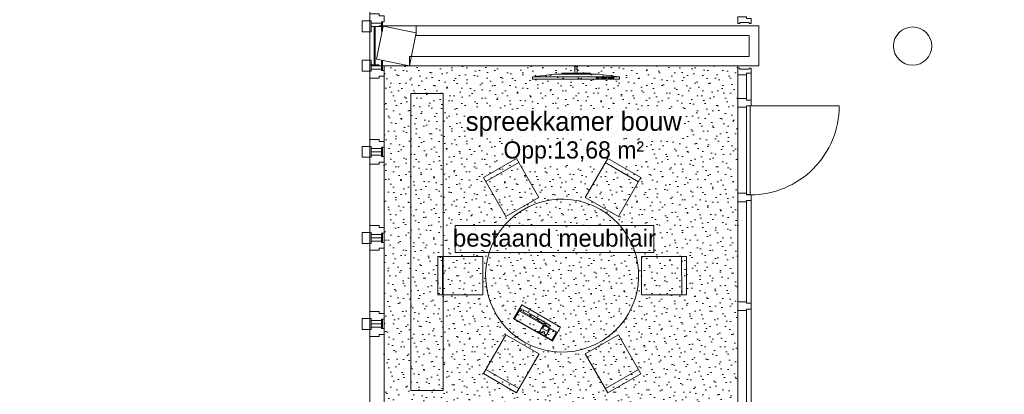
# Model space of a CAD drawing. Header units: millimetres. Extents: x -28656 to 67349, y -24410 to 39654.
# Tile 5 of 135: x 678 to 10977, y 7919 to 11838. Entities that reach past the tile are written whole.
import ezdxf
from ezdxf.enums import TextEntityAlignment as Align

# ---------------------------------------------------------------- set-up
doc = ezdxf.new("R2010")
doc.units = ezdxf.units.MM
doc.header["$MEASUREMENT"] = 0
for name, color, linetype in [('00 Bestaand', 7, 'Continuous'), ('New_43 Vloerafwerking 2D arcering', 7, 'Continuous'), ('New_82 Interieur', 7, 'Continuous'), ('New_Info losse inrichting', 7, 'Continuous'), ('New_Z Ruimtefuncties', 7, 'Continuous'), ('New_Z Ruimtefuncties Zone omranding', 7, 'Continuous'), ('New_Z Ruimtefuncties Zone tekst', 7, 'Continuous')]:
    doc.layers.add(name, color=color, linetype=linetype)
doc.styles.add('GENERATED_STYLE_1', font='txt')
doc.styles.add('GENERATED_STYLE_2', font='txt')

# ---------------------------------------------------------------- blocks, each defined once
blk = doc.blocks.new('spreekkamer bouw__ruimte nummer__6_1', base_point=(6474, 10639))
at = {"layer": 'New_Z Ruimtefuncties Zone tekst', "color": 2, "lineweight": 0}
for tag, height, style, p in [('ROOM_NAME', 200, 'GENERATED_STYLE_1', (6474, 10876)), ('ROOM_AREA', 180, 'GENERATED_STYLE_2', (6474, 10566))]:
    blk.add_attdef(tag, text='', height=height, dxfattribs=dict(at, style=style)).set_placement(p, align=Align.TOP_CENTER)
blk = doc.blocks.new('Tafelopstelling rond 20')
at = {"layer": 'New_82 Interieur', "color": 1, "linetype": 'Continuous', "lineweight": 0}
for p, q in [((-477, 1226), (-823, 1026)), ((-798, 983), (-452, 1183)), ((-242, 819), (-477, 1226)), ((477, 1226), (242, 819)), ((452, 1183), (798, 983)), ((823, 1026), (477, 1226)), ((-823, 1026), (-588, 619)), ((588, 619), (823, 1026)), ((-588, 619), (-242, 819)), ((242, 819), (588, 619)), ((-830, 200), (-1300, 200)), ((-1300, 200), (-1300, -200)), ((-1250, -200), (-1250, 200)), ((-830, -200), (-830, 200)), ((830, 200), (830, -200)), ((1300, 200), (830, 200)), ((1250, 200), (1250, -200)), ((1300, -200), (1300, 200)), ((-1300, -200), (-830, -200)), ((830, -200), (1300, -200)), ((-588, -619), (-823, -1026)), ((-242, -819), (-588, -619)), ((588, -619), (242, -819)), ((823, -1026), (588, -619)), ((-477, -1226), (-242, -819)), ((242, -819), (477, -1226)), ((-823, -1026), (-477, -1226)), ((-452, -1183), (-798, -983)), ((798, -983), (452, -1183)), ((477, -1226), (823, -1026))]:
    blk.add_line(p, q, dxfattribs=at)
for start, end in [(0, 180), (180, 0)]:
    blk.add_arc((0, 0), 800, start, end, dxfattribs=at)
blk = doc.blocks.new('Toetsenbord 20')
at = {"layer": 'New_82 Interieur', "color": 1, "linetype": 'Continuous', "lineweight": 0}
for p, q in [((0, 170), (0, 0)), ((470, 170), (0, 170)), ((29, 131), (10, 131)), ((10, 131), (10, 112)), ((10, 112), (29, 112)), ((29, 112), (29, 131)), ((127, 131), (49, 131)), ((49, 131), (49, 112)), ((49, 112), (127, 112)), ((127, 112), (127, 131)), ((215, 131), (137, 131)), ((137, 131), (137, 112)), ((137, 112), (215, 112)), ((215, 112), (215, 131)), ((304, 131), (225, 131)), ((225, 131), (225, 112)), ((225, 112), (304, 112)), ((304, 112), (304, 131)), ((372, 131), (313, 131)), ((313, 131), (313, 112)), ((313, 112), (372, 112)), ((372, 112), (372, 131)), ((470, 0), (470, 170)), ((0, 0), (470, 0)), ((304, 102), (10, 102)), ((10, 102), (10, 5)), ((10, 5), (304, 5)), ((304, 5), (304, 102)), ((372, 102), (313, 102)), ((313, 102), (313, 63)), ((313, 63), (372, 63)), ((333, 24), (313, 24)), ((313, 24), (313, 5)), ((313, 5), (372, 5)), ((352, 44), (333, 44)), ((333, 44), (333, 24)), ((352, 24), (352, 44)), ((372, 24), (352, 24)), ((372, 63), (372, 102)), ((372, 5), (372, 24)), ((460, 102), (382, 102)), ((382, 102), (382, 5)), ((382, 5), (460, 5)), ((460, 5), (460, 102))]:
    blk.add_line(p, q, dxfattribs=at)
blk = doc.blocks.new('Flatscreen TV 20')
at = {"layer": 'New_82 Interieur', "color": 1, "linetype": 'Continuous', "lineweight": 0}
for p, q in [((471, 138), (441, 138)), ((441, 138), (441, 128)), ((441, 128), (471, 128)), ((468, 128), (443, 128)), ((443, 128), (443, 60)), ((468, 60), (468, 128)), ((471, 128), (471, 138)), ((228, 50), (0, 25)), ((0, 25), (0, 0)), ((0, 25), (912, 25)), ((0, 0), (912, 0)), ((684, 50), (228, 50)), ((606, 60), (306, 60)), ((306, 60), (306, 50)), ((306, 50), (606, 50)), ((443, 60), (468, 60)), ((606, 50), (606, 60)), ((668, 10), (668, 16)), ((668, 16), (699, 16)), ((699, 10), (668, 10)), ((912, 25), (684, 50)), ((699, 16), (699, 10)), ((714, 10), (714, 16)), ((714, 16), (775, 16)), ((775, 10), (714, 10)), ((775, 16), (775, 10)), ((790, 10), (790, 16)), ((790, 16), (851, 16)), ((851, 10), (790, 10)), ((851, 16), (851, 10)), ((912, 0), (912, 25))]:
    blk.add_line(p, q, dxfattribs=at)
blk.add_arc((456, 94), 12.5, 0, 180, dxfattribs=at)

msp = doc.modelspace()

# ---------------------------------------------------------------- hatches: boundary and pattern name
at = {"layer": 'New_43 Vloerafwerking 2D arcering', "linetype": 'Continuous', "lineweight": 0}
h = msp.add_hatch(dxfattribs=at)
h.set_pattern_fill('910_Puntjes_C_0001', color=9, style=0, pattern_type=2)
h.set_pattern_definition([(45, (0, 250), (-79.5495, 79.5495), [0, -75, 0, -112.5]), (110, (250, 250), (105.7154, 38.4773), [0, -55, 0, -95])])
h.paths.add_polyline_path([(4488.9, 7657.3), (8189.9, 7657.3), (8189.9, 11354.7), (4488.9, 11354.7)])

# ---------------------------------------------------------------- linework, layer by layer
at = {"layer": '00 Bestaand', "color": 2, "linetype": 'Continuous', "lineweight": 0}
for p, q in [((4823.9, 11774.7), (4438.9, 11774.7)), ((4754, 11354.7), (4438.9, 11354.7))]:
    msp.add_line(p, q, dxfattribs=at)
at = {"layer": '00 Bestaand', "color": 1, "linetype": 'Continuous', "lineweight": 0}
for p, q in [((10018.2, 11562.3), (10018.2, 11562.3)), ((10018.2, 11562.3), (10018.2, 11562.3)), ((10018.2, 11562.3), (10018.2, 11562.3)), ((10018.2, 11562.3), (10018.2, 11562.3)), ((4438.9, 11364.7), (4338.9, 11364.7)), ((8169.9, 11354.7), (8169.9, 11354.6)), ((8169.9, 11354.7), (8169.9, 11354.6)), ((4488.9, 8073.1), (4489.2, 11247.3)), ((8189.9, 11262.7), (8189.9, 7749.7)), ((8278.9, 11262.7), (8278.9, 11012.7)), ((8328.9, 11277.7), (8328.9, 10997.7)), ((4339.2, 11226.3), (4338.9, 8094)), ((8278.9, 9932.7), (8278.9, 8871.2)), ((8328.9, 9947.7), (8328.9, 7734.7)), ((8278.9, 8811.2), (8278.9, 7749.7))]:
    msp.add_line(p, q, dxfattribs=at)
at = {"layer": '00 Bestaand', "color": 9, "linetype": 'Continuous', "lineweight": 0}
msp.add_line((10018.2, 11562.3), (10018.2, 11562.3), dxfattribs=at)
msp.add_line((10018.2, 11562.3), (10018.2, 11562.3), dxfattribs=at)
at = {"layer": '00 Bestaand', "color": 2, "linetype": 'Continuous', "lineweight": 0, "flags": 128}
for points in [[(19830.1, 29749.1), (-28625.7, 39619.7), (-28625.7, 32814.1), (-28451.2, 32814.2), (-28450.7, 30852.2), (-25633.6, 30278.3), (-25576, 30278.3), (-25576, 21442), (4342.1, 15358.6), (4338.9, 15272.5), (4338.9, 7637.3), (1868.9, 7637.3), (1874.6, -8215.6), (4194.6, -8215), (4194.6, -24410.3), (10393.9, -24410.3), (10393.9, -22060.6), (11993.9, -22060.6)], [(8408.9, 11774.7), (4823.9, 11774.7), (4823.9, 11724.7)], [(8408.9, 11774.7), (8408.9, 11354.7)], [(8308.9, 11674.7), (4823.9, 11674.7), (4823.9, 11724.7)], [(8308.9, 11674.7), (8308.9, 11454.7)], [(8308.9, 11454.7), (4754, 11454.7), (4754, 11404.7)], [(8408.9, 11354.7), (4754, 11354.7), (4754, 11404.7)]]:
    msp.add_lwpolyline(points, dxfattribs=at)
at = {"layer": '00 Bestaand', "color": 1, "linetype": 'Continuous', "lineweight": 0, "flags": 128}
for points in [[(4488.9, 11877.3), (4437.9, 11877.3), (4437.9, 11898.3), (4338.9, 11898.3), (4338.9, 11825.3), (4353.9, 11825.3), (4353.9, 11803.3), (4463.9, 11803.3), (4463.9, 11817.3), (4488.9, 11817.3)], [(8189.9, 11799.6), (8189.9, 11866.6), (8278.9, 11866.6), (8278.9, 11851.6), (8328.9, 11851.6), (8328.9, 11799.6), (8309.4, 11799.6), (8309.4, 11808.6), (8209.4, 11808.6), (8209.4, 11799.6)], [(4353.9, 11711.3), (4353.9, 11825.3), (4307.2, 11825.3), (4258.9, 11825.3), (4258.9, 11784.3), (4258.9, 11711.3)], [(4353.9, 11768.3), (4353.9, 11803.3), (4463.9, 11803.3), (4463.9, 11768.3)], [(4353.9, 11413.2), (4353.9, 11299.2), (4307.2, 11299.2), (4258.9, 11299.3), (4258.9, 11340.2), (4258.9, 11413.3)], [(4353.9, 11356.2), (4353.9, 11321.3), (4463.9, 11321.3), (4463.9, 11356.2)], [(8189.9, 11329.7), (8189.9, 11262.7), (8278.9, 11262.7), (8278.9, 11277.7), (8328.9, 11277.7), (8328.9, 11329.7), (8309.4, 11329.7), (8309.4, 11320.7), (8209.4, 11320.7), (8209.4, 11329.7)], [(4488.9, 11247.3), (4437.9, 11247.3), (4437.9, 11226.3), (4338.9, 11226.3), (4338.9, 11299.2), (4353.9, 11299.2), (4353.9, 11321.3), (4463.9, 11321.3), (4463.9, 11307.3), (4488.9, 11307.3)], [(5108.9, 11064.7), (5108.9, 7957.2), (4768.9, 7957.3), (4768.9, 11064.7)], [(8189.9, 10922.7), (8189.9, 11012.7), (8278.9, 11012.7), (8278.9, 10997.7), (8328.9, 10997.7), (8328.9, 10937.7), (8278.9, 10937.7), (8278.9, 10922.7)], [(8280.7, 10935.8), (8320.7, 10935.8), (8320.7, 10009.6), (8280.7, 10012.6)], [(4353.9, 10512.7), (4353.9, 10398.7), (4307.2, 10398.7), (4258.9, 10398.7), (4258.9, 10439.7), (4258.9, 10512.7)], [(4488.9, 10564.7), (4437.9, 10564.7), (4437.9, 10585.7), (4338.9, 10585.7), (4338.9, 10512.7), (4353.9, 10512.7), (4353.9, 10490.7), (4463.9, 10490.7), (4463.9, 10504.7), (4488.9, 10504.7)], [(4488.9, 10346.8), (4437.9, 10346.8), (4437.9, 10325.8), (4338.9, 10325.8), (4338.9, 10398.7), (4353.9, 10398.7), (4353.9, 10420.8), (4463.9, 10420.8), (4463.9, 10406.8), (4488.9, 10406.8)], [(4353.9, 10455.7), (4353.9, 10490.7), (4463.9, 10490.7), (4463.9, 10455.7)], [(4353.9, 10455.7), (4353.9, 10420.8), (4463.9, 10420.8), (4463.9, 10455.7)], [(8189.9, 9932.7), (8189.9, 10022.7), (8278.9, 10022.7), (8278.9, 10007.7), (8328.9, 10007.7), (8328.9, 9947.7), (8278.9, 9947.7), (8278.9, 9932.7)], [(4488.9, 9664.2), (4437.9, 9664.2), (4437.9, 9685.2), (4338.9, 9685.2), (4338.9, 9612.2), (4353.9, 9612.2), (4353.9, 9590.2), (4463.9, 9590.2), (4463.9, 9604.2), (4488.9, 9604.2)], [(4353.9, 9612.2), (4353.9, 9498.2), (4307.2, 9498.2), (4258.9, 9498.2), (4258.9, 9539.2), (4258.9, 9612.2)], [(4353.9, 9555.2), (4353.9, 9590.2), (4463.9, 9590.2), (4463.9, 9555.2)], [(4488.9, 9446.3), (4437.9, 9446.3), (4437.9, 9425.3), (4338.9, 9425.3), (4338.9, 9498.2), (4353.9, 9498.2), (4353.9, 9520.3), (4463.9, 9520.3), (4463.9, 9506.3), (4488.9, 9506.3)], [(4353.9, 9555.2), (4353.9, 9520.3), (4463.9, 9520.3), (4463.9, 9555.2)], [(8189.9, 8796.2), (8189.9, 8886.2), (8278.9, 8886.2), (8278.9, 8871.2), (8328.9, 8871.2), (8328.9, 8811.2), (8278.9, 8811.2), (8278.9, 8796.2)], [(4488.9, 8763.7), (4437.9, 8763.7), (4437.9, 8784.7), (4338.9, 8784.7), (4338.9, 8711.7), (4353.9, 8711.7), (4353.9, 8689.7), (4463.9, 8689.7), (4463.9, 8703.7), (4488.9, 8703.7)], [(4353.9, 8711.7), (4353.9, 8597.7), (4307.2, 8597.7), (4258.9, 8597.7), (4258.9, 8638.7), (4258.9, 8711.7)], [(4353.9, 8654.7), (4353.9, 8689.7), (4463.9, 8689.7), (4463.9, 8654.7)], [(4353.9, 8654.7), (4353.9, 8619.8), (4463.9, 8619.8), (4463.9, 8654.7)], [(4488.9, 8545.8), (4437.9, 8545.8), (4437.9, 8524.8), (4338.9, 8524.8), (4338.9, 8597.7), (4353.9, 8597.7), (4353.9, 8619.8), (4463.9, 8619.8), (4463.9, 8605.8), (4488.9, 8605.8)]]:
    msp.add_lwpolyline(points, close=True, dxfattribs=at)
for points in [[(4391.7, 11355), (4386.7, 11355), (4386.8, 11767.1), (4391.8, 11767.1)], [(4391.7, 11355), (4386.7, 11355), (4386.8, 11767.1), (4391.8, 11767.1)], [(4391.7, 11355), (4396.7, 11355), (4396.8, 11767.1), (4391.8, 11767.1)], [(4468.8, 11719.4), (4463.8, 11719.4), (4463.8, 11817.3), (4468.8, 11817.3)], [(4468.8, 11719.4), (4463.8, 11719.4), (4463.8, 11817.3), (4468.8, 11817.3)], [(4468.8, 11719.4), (4473.8, 11719.4), (4473.8, 11817.3), (4468.8, 11817.3)], [(8408.9, 11774.7), (4823.9, 11774.7), (4823.9, 11724.7)], [(8408.9, 11774.7), (8408.9, 11354.7)], [(8308.9, 11674.7), (4823.9, 11674.7), (4823.9, 11724.7)], [(8308.9, 11674.7), (8308.9, 11454.7)], [(8308.9, 11454.7), (4754, 11454.7), (4754, 11404.7)], [(4468.8, 11405.2), (4463.8, 11405.2), (4463.8, 11307.3), (4468.8, 11307.3)], [(4468.8, 11405.2), (4473.8, 11405.2), (4473.8, 11307.3), (4468.8, 11307.3)], [(4468.8, 11405.2), (4473.8, 11405.2), (4473.8, 11307.3), (4468.8, 11307.3)], [(8408.9, 11354.7), (4754, 11354.7), (4754, 11404.7)], [(4468.8, 10504.7), (4463.8, 10504.7), (4463.8, 10406.8), (4468.8, 10406.8)], [(4468.8, 10504.7), (4473.8, 10504.7), (4473.8, 10406.8), (4468.8, 10406.8)], [(4468.8, 10504.7), (4473.8, 10504.7), (4473.8, 10406.8), (4468.8, 10406.8)], [(4468.8, 9604.2), (4463.8, 9604.2), (4463.8, 9506.3), (4468.8, 9506.3)], [(4468.8, 9604.2), (4473.8, 9604.2), (4473.8, 9506.3), (4468.8, 9506.3)], [(4468.8, 9604.2), (4473.8, 9604.2), (4473.8, 9506.3), (4468.8, 9506.3)], [(4468.8, 8703.7), (4463.8, 8703.7), (4463.8, 8605.8), (4468.8, 8605.8)], [(4468.8, 8703.7), (4473.8, 8703.7), (4473.8, 8605.8), (4468.8, 8605.8)], [(4468.8, 8703.7), (4473.8, 8703.7), (4473.8, 8605.8), (4468.8, 8605.8)]]:
    msp.add_lwpolyline(points, dxfattribs=at)
at = {"layer": '00 Bestaand', "color": 2, "linetype": 'Continuous', "lineweight": 0, "flags": 128}
msp.add_lwpolyline([(4480.9, 11769), (4411.1, 11426.1), (4754, 11356.2), (4823.9, 11699.2)], close=True, dxfattribs=at)
msp.add_lwpolyline([(4480.9, 11769), (4411.1, 11426.1), (4754, 11356.2), (4823.9, 11699.2)], close=True, dxfattribs=at)
at = {"layer": '00 Bestaand', "color": 3, "linetype": 'Continuous', "lineweight": 0, "flags": 128}
for points in [[(8408.9, 11774.7), (4823.9, 11774.7), (4823.9, 11724.7)], [(8408.9, 11774.7), (8408.9, 11354.7)], [(8308.9, 11674.7), (4823.9, 11674.7), (4823.9, 11724.7)], [(8308.9, 11674.7), (8308.9, 11454.7)], [(8308.9, 11454.7), (4754, 11454.7), (4754, 11404.7)], [(8408.9, 11354.7), (4754, 11354.7), (4754, 11404.7)]]:
    msp.add_lwpolyline(points, dxfattribs=at)
at = {"layer": '00 Bestaand', "color": 1, "linetype": 'Continuous', "lineweight": 0, "flags": 128}
msp.add_lwpolyline([(8320.7, 10935.8), (9250.7, 10935.8, -0.4142136), (8320.7, 10005.8)], format="xyb", dxfattribs=at)
at = {"layer": '00 Bestaand', "color": 2, "linetype": 'Continuous', "lineweight": 0}
msp.add_circle((10018.2, 11562.3), 200, dxfattribs=at)
msp.add_circle((10018.2, 11562.3), 200, dxfattribs=at)
at = {"layer": 'New_Info losse inrichting', "color": 9, "linetype": 'Continuous', "lineweight": 0, "flags": 128}
msp.add_lwpolyline([(5232, 9685.2), (7310.5, 9685.2), (7310.5, 9402.3), (5232, 9402.3)], close=True, dxfattribs=at)
at = {"layer": 'New_Z Ruimtefuncties Zone omranding', "color": 7, "linetype": 'Continuous', "lineweight": 0, "flags": 128}
msp.add_lwpolyline([(8189.9, 11354.7), (4488.9, 11354.7), (4488.9, 7657.3), (8189.9, 7657.3)], close=True, dxfattribs=at)

# ---------------------------------------------------------------- block references
at = {"layer": 'New_82 Interieur', "color": 1, "linetype": 'Continuous', "lineweight": 0, "zscale": 1000}
msp.add_blockref('Flatscreen TV 20', (6041.8, 11217.2), dxfattribs=at)
for name, p, rotation in [('Tafelopstelling rond 20', (6352, 9160.9), 60.00000000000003), ('Toetsenbord 20', (5844, 8709.5), 330.0000000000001)]:
    msp.add_blockref(name, p, dxfattribs=dict(at, rotation=rotation))
at = {"layer": 'New_Z Ruimtefuncties', "color": 2, "linetype": 'Continuous', "lineweight": 0}
msp.add_blockref('spreekkamer bouw__ruimte nummer__6_1', (6473.6, 10638.6), dxfattribs=at).add_auto_attribs({'ROOM_NAME': 'spreekkamer bouw', 'ROOM_AREA': 'Opp:13,68 m²'})

# ---------------------------------------------------------------- texts
at = {"layer": 'New_Info losse inrichting', "color": 2, "linetype": 'Continuous', "lineweight": 0, "insert": (6271.3, 9461.2), "char_height": 180, "attachment_point": 8, "style": 'GENERATED_STYLE_2'}
msp.add_mtext('\\A1;{\\pqc;\\fArial|b0|i0|c0|p38;bestaand meubilair}', dxfattribs=at)

doc.saveas('drawing.dxf')
